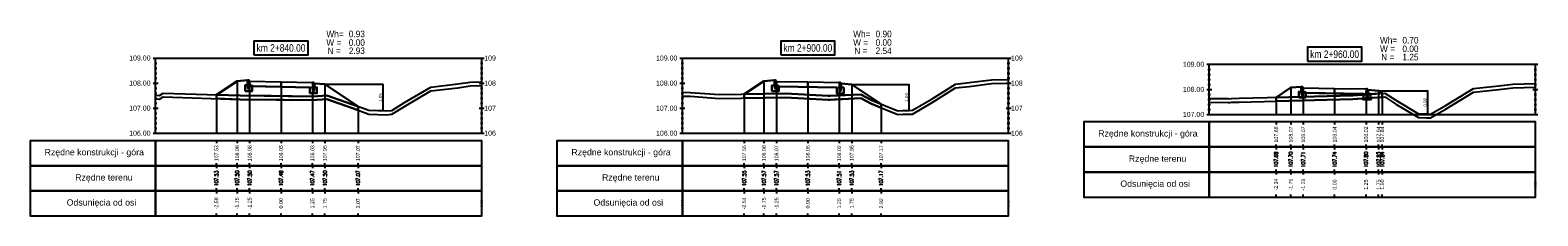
# Model space of a CAD drawing. Extents: x 7537626 to 7538805, y 5722894 to 5725486.
# Tile 43 of 105: x 7538324 to 7538384, y 5725385 to 5725393. Entities that reach past the tile are written whole.
import ezdxf

# ---------------------------------------------------------------- set-up
doc = ezdxf.new("R2010")
doc.units = 0
doc.header["$PDMODE"] = 35
doc.header["$PDSIZE"] = 0.3
for name, color, linetype in [('C-DROGI-PROFILE', 7, 'Continuous'), ('C-DROGI-PROFILE-ETYKIETY', 7, 'Continuous'), ('C-DROGI-PRZEKROJE-ETYKIETY', 7, 'Continuous'), ('C-POPRZECZKA-przekrój', 2, 'Continuous'), ('C-POPRZECZKA-widok', 1, 'Continuous')]:
    doc.layers.add(name, color=color, linetype=linetype)
for name, color, linetype, true_color in [('C-humus', 7, 'Continuous', 0x003df5), ('C-Teren', 7, 'Continuous', 0x008521), ('poprzeczki', 7, 'Continuous', 0x0000d6)]:
    doc.layers.add(name, color=color, linetype=linetype, true_color=true_color)
doc.layers.add('D-1.pow. hum.', color=7, linetype='Continuous', lineweight=30, plot=False)
doc.layers.add('D-3.nasyp', color=4, linetype='Continuous', lineweight=30, plot=False)
doc.layers.add('D-roboty-ziemne-opis', color=2, linetype='Continuous', lineweight=30)
doc.styles.add('2mm08', font='arial.ttf', dxfattribs={"width": 0.8})
doc.styles.add('opis_50', font='arial.ttf', dxfattribs={"height": 0.125})
doc.styles.get("Standard").update_dxf_attribs({"font": 'arial.ttf'})
doc.dimstyles.new('OPIS_50', dxfattribs={"dimscale": 0.5, "dimtxt": 0.125, "dimasz": 0.25, "dimexe": 0.1, "dimexo": 0.15, "dimgap": 0.1, "dimtad": 1, "dimzin": 0, "dimtxsty": 'opis_50', "dimblk": 'ARCHTICK', "dimcen": 0.15, "dimdle": 0.1, "dimaunit": 2, "dimadec": 4, "dimazin": 0, "dimtfac": 1, "dimtmove": 0, "dimatfit": 3, "dimfxl": 1, "dimarcsym": 0})

# ---------------------------------------------------------------- blocks, each defined once
blk = doc.blocks.new('_ArchTick')
at = {"color": 0, "linetype": 'ByBlock', "const_width": 0.15}
blk.add_lwpolyline([(-0.5, -0.5), (0.5, 0.5)], dxfattribs=at)
blk = doc.blocks.new('*D138')
at = {"layer": 'Defpoints', "color": 0, "transparency": 16777216}
for p in [(7538335.328, 5725390.541), (7538337.431, 5725389.491), (7538337.637, 5725389.491)]:
    blk.add_point(p, dxfattribs=at)
at = {"layer": 'poprzeczki', "color": 0, "lineweight": -2, "transparency": 16777216}
for p, q in [((7538335.343, 5725390.541), (7538337.647, 5725390.541)), ((7538337.637, 5725390.551), (7538337.637, 5725389.481)), ((7538337.446, 5725389.491), (7538337.647, 5725389.491))]:
    blk.add_line(p, q, dxfattribs=at)
at = {"layer": 'poprzeczki', "color": 0, "lineweight": -2, "transparency": 16777216, "xscale": 0.025, "yscale": 0.025, "zscale": 0.025}
for p, rotation in [((7538337.637, 5725390.541), 90), ((7538337.637, 5725389.491), 270)]:
    blk.add_blockref('_ArchTick', p, dxfattribs=dict(at, rotation=rotation))
at = {"layer": 'poprzeczki', "color": 0, "transparency": 16777216, "insert": (7538337.552, 5725390.016), "char_height": 0.125, "attachment_point": 5, "rotation": 90, "style": 'opis_50'}
blk.add_mtext('1,05', dxfattribs=at)
blk = doc.blocks.new('*D141')
at = {"layer": 'Defpoints', "color": 0, "transparency": 16777216}
for p in [(7538356.328, 5725390.536), (7538358.37, 5725389.5), (7538358.61, 5725389.5)]:
    blk.add_point(p, dxfattribs=at)
at = {"layer": 'poprzeczki', "color": 0, "lineweight": -2, "transparency": 16777216}
for p, q in [((7538356.343, 5725390.536), (7538358.62, 5725390.536)), ((7538358.61, 5725390.546), (7538358.61, 5725389.49)), ((7538358.385, 5725389.5), (7538358.62, 5725389.5))]:
    blk.add_line(p, q, dxfattribs=at)
at = {"layer": 'poprzeczki', "color": 0, "lineweight": -2, "transparency": 16777216, "xscale": 0.025, "yscale": 0.025, "zscale": 0.025}
for p, rotation in [((7538358.61, 5725390.536), 90), ((7538358.61, 5725389.5), 270)]:
    blk.add_blockref('_ArchTick', p, dxfattribs=dict(at, rotation=rotation))
at = {"layer": 'poprzeczki', "color": 0, "transparency": 16777216, "insert": (7538358.525, 5725390.018), "char_height": 0.125, "attachment_point": 5, "rotation": 90, "style": 'opis_50'}
blk.add_mtext('1,04', dxfattribs=at)
blk = doc.blocks.new('*D144')
at = {"layer": 'Defpoints', "color": 0, "transparency": 16777216}
for p in [(7538377.328, 5725390.282), (7538378.925, 5725389.365), (7538379.278, 5725389.365)]:
    blk.add_point(p, dxfattribs=at)
at = {"layer": 'poprzeczki', "color": 0, "lineweight": -2, "transparency": 16777216}
for p, q in [((7538377.343, 5725390.282), (7538379.288, 5725390.282)), ((7538379.278, 5725390.292), (7538379.278, 5725389.355)), ((7538378.94, 5725389.365), (7538379.288, 5725389.365))]:
    blk.add_line(p, q, dxfattribs=at)
at = {"layer": 'poprzeczki', "color": 0, "lineweight": -2, "transparency": 16777216, "xscale": 0.025, "yscale": 0.025, "zscale": 0.025}
for p, rotation in [((7538379.278, 5725390.282), 90), ((7538379.278, 5725389.365), 270)]:
    blk.add_blockref('_ArchTick', p, dxfattribs=dict(at, rotation=rotation))
at = {"layer": 'poprzeczki', "color": 0, "transparency": 16777216, "insert": (7538379.193, 5725389.823), "char_height": 0.125, "attachment_point": 5, "rotation": 90, "style": 'opis_50'}
blk.add_mtext('0,92', dxfattribs=at)

msp = doc.modelspace()

# ---------------------------------------------------------------- linework, layer by layer
at = {"layer": 'C-DROGI-PROFILE', "color": 7, "linetype": 'Continuous', "lineweight": -3}
for p, q in [((7538373.242, 5725389.039), (7538373.242, 5725388.939)), ((7538373.828, 5725389.039), (7538373.828, 5725388.939)), ((7538374.328, 5725389.039), (7538374.328, 5725388.939)), ((7538375.578, 5725389.039), (7538375.578, 5725388.939)), ((7538376.828, 5725389.039), (7538376.828, 5725388.939)), ((7538377.328, 5725389.039), (7538377.328, 5725388.939)), ((7538377.474, 5725389.039), (7538377.474, 5725388.939)), ((7538331.002, 5725388.289), (7538331.002, 5725388.189)), ((7538331.828, 5725388.289), (7538331.828, 5725388.189)), ((7538332.328, 5725388.289), (7538332.328, 5725388.189)), ((7538333.578, 5725388.289), (7538333.578, 5725388.189)), ((7538334.828, 5725388.289), (7538334.828, 5725388.189)), ((7538335.328, 5725388.289), (7538335.328, 5725388.189)), ((7538336.649, 5725388.289), (7538336.649, 5725388.189)), ((7538352.043, 5725388.289), (7538352.043, 5725388.189)), ((7538352.828, 5725388.289), (7538352.828, 5725388.189)), ((7538353.328, 5725388.289), (7538353.328, 5725388.189)), ((7538354.578, 5725388.289), (7538354.578, 5725388.189)), ((7538355.828, 5725388.289), (7538355.828, 5725388.189)), ((7538356.328, 5725388.289), (7538356.328, 5725388.189)), ((7538357.499, 5725388.289), (7538357.499, 5725388.189)), ((7538373.242, 5725388.039), (7538373.242, 5725388.139)), ((7538373.242, 5725388.039), (7538373.242, 5725387.939)), ((7538373.828, 5725388.039), (7538373.828, 5725388.139)), ((7538373.828, 5725388.039), (7538373.828, 5725387.939)), ((7538374.328, 5725388.039), (7538374.328, 5725388.139)), ((7538374.328, 5725388.039), (7538374.328, 5725387.939)), ((7538375.578, 5725388.039), (7538375.578, 5725388.139)), ((7538375.578, 5725388.039), (7538375.578, 5725387.939)), ((7538376.828, 5725388.039), (7538376.828, 5725388.139)), ((7538376.828, 5725388.039), (7538376.828, 5725387.939)), ((7538377.328, 5725388.039), (7538377.328, 5725388.139)), ((7538377.328, 5725388.039), (7538377.328, 5725387.939)), ((7538377.474, 5725388.039), (7538377.474, 5725388.139)), ((7538377.474, 5725388.039), (7538377.474, 5725387.939)), ((7538331.002, 5725387.289), (7538331.002, 5725387.389)), ((7538331.002, 5725387.289), (7538331.002, 5725387.189)), ((7538331.828, 5725387.289), (7538331.828, 5725387.389)), ((7538331.828, 5725387.289), (7538331.828, 5725387.189)), ((7538332.328, 5725387.289), (7538332.328, 5725387.389)), ((7538332.328, 5725387.289), (7538332.328, 5725387.189)), ((7538333.578, 5725387.289), (7538333.578, 5725387.389)), ((7538333.578, 5725387.289), (7538333.578, 5725387.189)), ((7538334.828, 5725387.289), (7538334.828, 5725387.389)), ((7538334.828, 5725387.289), (7538334.828, 5725387.189)), ((7538335.328, 5725387.289), (7538335.328, 5725387.389)), ((7538335.328, 5725387.289), (7538335.328, 5725387.189)), ((7538336.649, 5725387.289), (7538336.649, 5725387.389)), ((7538336.649, 5725387.289), (7538336.649, 5725387.189)), ((7538352.043, 5725387.289), (7538352.043, 5725387.389)), ((7538352.043, 5725387.289), (7538352.043, 5725387.189)), ((7538352.828, 5725387.289), (7538352.828, 5725387.389)), ((7538352.828, 5725387.289), (7538352.828, 5725387.189)), ((7538353.328, 5725387.289), (7538353.328, 5725387.389)), ((7538353.328, 5725387.289), (7538353.328, 5725387.189)), ((7538354.578, 5725387.289), (7538354.578, 5725387.389)), ((7538354.578, 5725387.289), (7538354.578, 5725387.189)), ((7538355.828, 5725387.289), (7538355.828, 5725387.389)), ((7538355.828, 5725387.289), (7538355.828, 5725387.189)), ((7538356.328, 5725387.289), (7538356.328, 5725387.389)), ((7538356.328, 5725387.289), (7538356.328, 5725387.189)), ((7538357.499, 5725387.289), (7538357.499, 5725387.389)), ((7538357.499, 5725387.289), (7538357.499, 5725387.189)), ((7538373.242, 5725387.039), (7538373.242, 5725387.139)), ((7538373.242, 5725387.039), (7538373.242, 5725386.939)), ((7538373.828, 5725387.039), (7538373.828, 5725387.139)), ((7538373.828, 5725387.039), (7538373.828, 5725386.939)), ((7538374.328, 5725387.039), (7538374.328, 5725387.139)), ((7538374.328, 5725387.039), (7538374.328, 5725386.939)), ((7538375.578, 5725387.039), (7538375.578, 5725387.139)), ((7538375.578, 5725387.039), (7538375.578, 5725386.939)), ((7538376.828, 5725387.039), (7538376.828, 5725387.139)), ((7538376.828, 5725387.039), (7538376.828, 5725386.939)), ((7538377.328, 5725387.039), (7538377.328, 5725387.139)), ((7538377.328, 5725387.039), (7538377.328, 5725386.939)), ((7538377.474, 5725387.039), (7538377.474, 5725387.139)), ((7538377.474, 5725387.039), (7538377.474, 5725386.939)), ((7538331.002, 5725386.289), (7538331.002, 5725386.389)), ((7538331.002, 5725386.289), (7538331.002, 5725386.189)), ((7538331.828, 5725386.289), (7538331.828, 5725386.389)), ((7538331.828, 5725386.289), (7538331.828, 5725386.189)), ((7538332.328, 5725386.289), (7538332.328, 5725386.389)), ((7538332.328, 5725386.289), (7538332.328, 5725386.189)), ((7538333.578, 5725386.289), (7538333.578, 5725386.389)), ((7538333.578, 5725386.289), (7538333.578, 5725386.189)), ((7538334.828, 5725386.289), (7538334.828, 5725386.389)), ((7538334.828, 5725386.289), (7538334.828, 5725386.189)), ((7538335.328, 5725386.289), (7538335.328, 5725386.389)), ((7538335.328, 5725386.289), (7538335.328, 5725386.189)), ((7538336.649, 5725386.289), (7538336.649, 5725386.389)), ((7538336.649, 5725386.289), (7538336.649, 5725386.189)), ((7538352.043, 5725386.289), (7538352.043, 5725386.389)), ((7538352.043, 5725386.289), (7538352.043, 5725386.189)), ((7538352.828, 5725386.289), (7538352.828, 5725386.389)), ((7538352.828, 5725386.289), (7538352.828, 5725386.189)), ((7538353.328, 5725386.289), (7538353.328, 5725386.389)), ((7538353.328, 5725386.289), (7538353.328, 5725386.189)), ((7538354.578, 5725386.289), (7538354.578, 5725386.389)), ((7538354.578, 5725386.289), (7538354.578, 5725386.189)), ((7538355.828, 5725386.289), (7538355.828, 5725386.389)), ((7538355.828, 5725386.289), (7538355.828, 5725386.189)), ((7538356.328, 5725386.289), (7538356.328, 5725386.389)), ((7538356.328, 5725386.289), (7538356.328, 5725386.189)), ((7538357.499, 5725386.289), (7538357.499, 5725386.389)), ((7538357.499, 5725386.289), (7538357.499, 5725386.189)), ((7538373.242, 5725386.039), (7538373.242, 5725386.139)), ((7538373.828, 5725386.039), (7538373.828, 5725386.139)), ((7538374.328, 5725386.039), (7538374.328, 5725386.139)), ((7538375.578, 5725386.039), (7538375.578, 5725386.139)), ((7538376.828, 5725386.039), (7538376.828, 5725386.139)), ((7538377.328, 5725386.039), (7538377.328, 5725386.139)), ((7538377.474, 5725386.039), (7538377.474, 5725386.139)), ((7538331.002, 5725385.289), (7538331.002, 5725385.389)), ((7538331.828, 5725385.289), (7538331.828, 5725385.389)), ((7538332.328, 5725385.289), (7538332.328, 5725385.389)), ((7538333.578, 5725385.289), (7538333.578, 5725385.389)), ((7538334.828, 5725385.289), (7538334.828, 5725385.389)), ((7538335.328, 5725385.289), (7538335.328, 5725385.389)), ((7538336.649, 5725385.289), (7538336.649, 5725385.389)), ((7538352.043, 5725385.289), (7538352.043, 5725385.389)), ((7538352.828, 5725385.289), (7538352.828, 5725385.389)), ((7538353.328, 5725385.289), (7538353.328, 5725385.389)), ((7538354.578, 5725385.289), (7538354.578, 5725385.389)), ((7538355.828, 5725385.289), (7538355.828, 5725385.389)), ((7538356.328, 5725385.289), (7538356.328, 5725385.389)), ((7538357.499, 5725385.289), (7538357.499, 5725385.389))]:
    msp.add_line(p, q, dxfattribs=at)
at = {"layer": 'C-DROGI-PROFILE', "color": 1, "linetype": 'Continuous', "lineweight": -3}
for points in [[(7538370.578, 5725388.039), (7538370.578, 5725389.039), (7538365.578, 5725389.039), (7538365.578, 5725388.039)], [(7538370.578, 5725388.039), (7538383.578, 5725388.039), (7538383.578, 5725389.039), (7538370.578, 5725389.039)], [(7538328.578, 5725387.289), (7538328.578, 5725388.289), (7538323.578, 5725388.289), (7538323.578, 5725387.289)], [(7538328.578, 5725387.289), (7538341.578, 5725387.289), (7538341.578, 5725388.289), (7538328.578, 5725388.289)], [(7538349.578, 5725387.289), (7538349.578, 5725388.289), (7538344.578, 5725388.289), (7538344.578, 5725387.289)], [(7538349.578, 5725387.289), (7538362.578, 5725387.289), (7538362.578, 5725388.289), (7538349.578, 5725388.289)], [(7538370.578, 5725387.039), (7538370.578, 5725388.039), (7538365.578, 5725388.039), (7538365.578, 5725387.039)], [(7538370.578, 5725387.039), (7538383.578, 5725387.039), (7538383.578, 5725388.039), (7538370.578, 5725388.039)], [(7538328.578, 5725386.289), (7538328.578, 5725387.289), (7538323.578, 5725387.289), (7538323.578, 5725386.289)], [(7538328.578, 5725386.289), (7538341.578, 5725386.289), (7538341.578, 5725387.289), (7538328.578, 5725387.289)], [(7538349.578, 5725386.289), (7538349.578, 5725387.289), (7538344.578, 5725387.289), (7538344.578, 5725386.289)], [(7538349.578, 5725386.289), (7538362.578, 5725386.289), (7538362.578, 5725387.289), (7538349.578, 5725387.289)], [(7538370.578, 5725386.039), (7538370.578, 5725387.039), (7538365.578, 5725387.039), (7538365.578, 5725386.039)], [(7538370.578, 5725386.039), (7538383.578, 5725386.039), (7538383.578, 5725387.039), (7538370.578, 5725387.039)], [(7538328.578, 5725385.289), (7538328.578, 5725386.289), (7538323.578, 5725386.289), (7538323.578, 5725385.289)], [(7538328.578, 5725385.289), (7538341.578, 5725385.289), (7538341.578, 5725386.289), (7538328.578, 5725386.289)], [(7538349.578, 5725385.289), (7538349.578, 5725386.289), (7538344.578, 5725386.289), (7538344.578, 5725385.289)], [(7538349.578, 5725385.289), (7538362.578, 5725385.289), (7538362.578, 5725386.289), (7538349.578, 5725386.289)]]:
    msp.add_3dface(points, dxfattribs=at)
at = {"layer": 'C-DROGI-PRZEKROJE-ETYKIETY', "color": 1, "linetype": 'Continuous', "lineweight": -3}
for p, q in [((7538331.828, 5725390.671), (7538331.828, 5725388.589)), ((7538332.328, 5725390.664), (7538332.328, 5725388.589)), ((7538333.578, 5725390.639), (7538333.578, 5725388.589)), ((7538334.828, 5725390.614), (7538334.828, 5725388.589)), ((7538335.328, 5725390.541), (7538335.328, 5725388.589)), ((7538352.828, 5725390.666), (7538352.828, 5725388.589)), ((7538353.328, 5725390.66), (7538353.328, 5725388.589)), ((7538354.578, 5725390.635), (7538354.578, 5725388.589)), ((7538355.828, 5725390.61), (7538355.828, 5725388.589)), ((7538356.328, 5725390.536), (7538356.328, 5725388.589)), ((7538331.002, 5725390.12), (7538331.002, 5725388.589)), ((7538352.043, 5725390.143), (7538352.043, 5725388.589)), ((7538373.242, 5725390.021), (7538373.242, 5725389.339)), ((7538373.828, 5725390.412), (7538373.828, 5725389.339)), ((7538374.328, 5725390.405), (7538374.328, 5725389.339)), ((7538375.578, 5725390.38), (7538375.578, 5725389.339)), ((7538376.828, 5725390.355), (7538376.828, 5725389.339)), ((7538377.328, 5725390.282), (7538377.328, 5725389.339)), ((7538377.474, 5725390.184), (7538377.474, 5725389.339)), ((7538336.649, 5725389.659), (7538336.649, 5725388.589)), ((7538357.499, 5725389.755), (7538357.499, 5725388.589))]:
    msp.add_line(p, q, dxfattribs=at)
at = {"layer": 'C-humus'}
for p, q in [((7538340.624, 5725390.404), (7538341.114, 5725390.479)), ((7538341.114, 5725390.479), (7538341.578, 5725390.491)), ((7538360.461, 5725390.396), (7538361.008, 5725390.458)), ((7538361.008, 5725390.458), (7538361.899, 5725390.569)), ((7538361.899, 5725390.569), (7538362.578, 5725390.581)), ((7538328.578, 5725389.958), (7538328.585, 5725389.957)), ((7538328.585, 5725389.957), (7538328.737, 5725389.947)), ((7538328.737, 5725389.947), (7538328.883, 5725390.041)), ((7538328.883, 5725390.041), (7538331.949, 5725389.939)), ((7538331.949, 5725389.939), (7538334.839, 5725389.911)), ((7538334.839, 5725389.911), (7538335.406, 5725389.943)), ((7538335.406, 5725389.943), (7538336.085, 5725389.716)), ((7538338.5, 5725389.662), (7538339.554, 5725390.282)), ((7538339.554, 5725390.282), (7538340.624, 5725390.404)), ((7538349.578, 5725390.074), (7538349.885, 5725390.069)), ((7538349.885, 5725390.069), (7538351.063, 5725389.978)), ((7538351.063, 5725389.978), (7538353.683, 5725390.018)), ((7538353.683, 5725390.018), (7538355.386, 5725389.926)), ((7538355.386, 5725389.926), (7538355.464, 5725389.927)), ((7538355.464, 5725389.927), (7538356.687, 5725389.987)), ((7538356.687, 5725389.987), (7538357.119, 5725389.759)), ((7538359.532, 5725389.813), (7538360.461, 5725390.396)), ((7538371.778, 5725389.834), (7538376.23, 5725389.948)), ((7538376.23, 5725389.948), (7538376.303, 5725389.945)), ((7538376.303, 5725389.945), (7538377.572, 5725390.041)), ((7538377.572, 5725390.041), (7538378.02, 5725389.755)), ((7538380.019, 5725389.561), (7538381.114, 5725390.224)), ((7538381.114, 5725390.224), (7538382.129, 5725390.328)), ((7538382.129, 5725390.328), (7538382.681, 5725390.398)), ((7538382.681, 5725390.398), (7538383.578, 5725390.425)), ((7538336.085, 5725389.716), (7538337.074, 5725389.355)), ((7538337.074, 5725389.355), (7538337.788, 5725389.328)), ((7538337.788, 5725389.328), (7538337.997, 5725389.35)), ((7538337.997, 5725389.35), (7538338.5, 5725389.662)), ((7538357.119, 5725389.759), (7538358.159, 5725389.338)), ((7538358.159, 5725389.338), (7538358.37, 5725389.35)), ((7538358.37, 5725389.35), (7538358.751, 5725389.356)), ((7538358.751, 5725389.356), (7538359.532, 5725389.813)), ((7538370.578, 5725389.831), (7538371.331, 5725389.819)), ((7538371.331, 5725389.819), (7538371.403, 5725389.813)), ((7538371.403, 5725389.813), (7538371.47, 5725389.825)), ((7538371.47, 5725389.825), (7538371.778, 5725389.834)), ((7538378.02, 5725389.755), (7538378.925, 5725389.215)), ((7538379.402, 5725389.201), (7538380.019, 5725389.561)), ((7538378.925, 5725389.215), (7538379.22, 5725389.208)), ((7538379.22, 5725389.208), (7538379.402, 5725389.201))]:
    msp.add_line(p, q, dxfattribs=at)
at = {"layer": 'C-POPRZECZKA-przekrój', "color": 2, "linetype": 'Continuous', "lineweight": -3}
for p, q in [((7538331.002, 5725390.12), (7538331.828, 5725390.671)), ((7538331.828, 5725390.671), (7538332.248, 5725390.704)), ((7538332.148, 5725390.274), (7538332.148, 5725390.504)), ((7538332.148, 5725390.504), (7538332.248, 5725390.504)), ((7538332.288, 5725390.704), (7538332.248, 5725390.704)), ((7538332.248, 5725390.704), (7538332.248, 5725390.374)), ((7538332.248, 5725390.504), (7538332.248, 5725390.404)), ((7538332.293, 5725390.704), (7538332.288, 5725390.704)), ((7538332.302, 5725390.702), (7538332.293, 5725390.704)), ((7538332.31, 5725390.698), (7538332.302, 5725390.702)), ((7538332.316, 5725390.693), (7538332.31, 5725390.698)), ((7538332.32, 5725390.687), (7538332.316, 5725390.693)), ((7538332.325, 5725390.68), (7538332.32, 5725390.687)), ((7538332.327, 5725390.672), (7538332.325, 5725390.68)), ((7538332.328, 5725390.664), (7538332.327, 5725390.672)), ((7538332.328, 5725390.664), (7538333.578, 5725390.639)), ((7538332.328, 5725390.664), (7538332.329, 5725390.464)), ((7538332.328, 5725390.374), (7538332.328, 5725390.664)), ((7538332.328, 5725390.664), (7538332.328, 5725390.504)), ((7538332.328, 5725390.504), (7538332.428, 5725390.504)), ((7538332.329, 5725390.464), (7538333.578, 5725390.439)), ((7538332.428, 5725390.504), (7538332.428, 5725390.274)), ((7538333.578, 5725390.439), (7538333.578, 5725390.639)), ((7538333.578, 5725390.639), (7538334.828, 5725390.614)), ((7538334.828, 5725390.614), (7538334.827, 5725390.414)), ((7538334.868, 5725390.614), (7538334.828, 5725390.614)), ((7538334.828, 5725390.614), (7538334.828, 5725390.284)), ((7538334.873, 5725390.614), (7538334.868, 5725390.614)), ((7538334.882, 5725390.612), (7538334.873, 5725390.614)), ((7538334.89, 5725390.608), (7538334.882, 5725390.612)), ((7538334.896, 5725390.603), (7538334.89, 5725390.608)), ((7538334.9, 5725390.597), (7538334.896, 5725390.603)), ((7538334.905, 5725390.59), (7538334.9, 5725390.597)), ((7538334.907, 5725390.582), (7538334.905, 5725390.59)), ((7538334.908, 5725390.574), (7538334.907, 5725390.582)), ((7538334.908, 5725390.284), (7538334.908, 5725390.574)), ((7538334.908, 5725390.574), (7538334.908, 5725390.414)), ((7538334.908, 5725390.574), (7538335.328, 5725390.541)), ((7538335.328, 5725390.541), (7538336.649, 5725389.659)), ((7538352.043, 5725390.143), (7538352.828, 5725390.666)), ((7538352.828, 5725390.666), (7538353.248, 5725390.7)), ((7538353.148, 5725390.27), (7538353.148, 5725390.5)), ((7538353.148, 5725390.5), (7538353.248, 5725390.5)), ((7538353.288, 5725390.7), (7538353.248, 5725390.7)), ((7538353.248, 5725390.7), (7538353.248, 5725390.37)), ((7538353.248, 5725390.5), (7538353.248, 5725390.4)), ((7538353.293, 5725390.699), (7538353.288, 5725390.7)), ((7538353.302, 5725390.697), (7538353.293, 5725390.699)), ((7538353.31, 5725390.693), (7538353.302, 5725390.697)), ((7538353.316, 5725390.688), (7538353.31, 5725390.693)), ((7538353.32, 5725390.683), (7538353.316, 5725390.688)), ((7538353.325, 5725390.675), (7538353.32, 5725390.683)), ((7538353.327, 5725390.667), (7538353.325, 5725390.675)), ((7538353.328, 5725390.66), (7538353.327, 5725390.667)), ((7538353.328, 5725390.66), (7538354.578, 5725390.635)), ((7538353.328, 5725390.66), (7538353.329, 5725390.46)), ((7538353.328, 5725390.37), (7538353.328, 5725390.66)), ((7538353.328, 5725390.66), (7538353.328, 5725390.5)), ((7538353.328, 5725390.5), (7538353.428, 5725390.5)), ((7538353.329, 5725390.46), (7538354.578, 5725390.435)), ((7538353.428, 5725390.5), (7538353.428, 5725390.27)), ((7538354.578, 5725390.435), (7538354.578, 5725390.635)), ((7538354.578, 5725390.635), (7538355.828, 5725390.61)), ((7538355.828, 5725390.61), (7538355.827, 5725390.41)), ((7538355.868, 5725390.61), (7538355.828, 5725390.61)), ((7538355.828, 5725390.61), (7538355.828, 5725390.28)), ((7538355.873, 5725390.609), (7538355.868, 5725390.61)), ((7538355.882, 5725390.607), (7538355.873, 5725390.609)), ((7538355.89, 5725390.603), (7538355.882, 5725390.607)), ((7538355.896, 5725390.598), (7538355.89, 5725390.603)), ((7538355.9, 5725390.593), (7538355.896, 5725390.598)), ((7538355.905, 5725390.585), (7538355.9, 5725390.593)), ((7538355.907, 5725390.577), (7538355.905, 5725390.585)), ((7538355.908, 5725390.57), (7538355.907, 5725390.577)), ((7538355.908, 5725390.28), (7538355.908, 5725390.57)), ((7538355.908, 5725390.57), (7538355.908, 5725390.41)), ((7538355.908, 5725390.57), (7538356.328, 5725390.536)), ((7538356.328, 5725390.536), (7538357.499, 5725389.755)), ((7538373.828, 5725390.412), (7538374.248, 5725390.445)), ((7538374.288, 5725390.445), (7538374.248, 5725390.445)), ((7538374.248, 5725390.445), (7538374.248, 5725390.115)), ((7538374.293, 5725390.445), (7538374.288, 5725390.445)), ((7538374.302, 5725390.443), (7538374.293, 5725390.445)), ((7538374.31, 5725390.438), (7538374.302, 5725390.443)), ((7538332.428, 5725390.274), (7538332.148, 5725390.274)), ((7538332.248, 5725390.404), (7538332.328, 5725390.404)), ((7538332.248, 5725390.374), (7538332.328, 5725390.374)), ((7538333.578, 5725390.439), (7538334.827, 5725390.414)), ((7538334.728, 5725390.184), (7538334.728, 5725390.414)), ((7538334.728, 5725390.414), (7538334.828, 5725390.414)), ((7538335.008, 5725390.184), (7538334.728, 5725390.184)), ((7538334.828, 5725390.414), (7538334.828, 5725390.314)), ((7538334.828, 5725390.314), (7538334.908, 5725390.314)), ((7538334.828, 5725390.284), (7538334.908, 5725390.284)), ((7538334.908, 5725390.414), (7538335.008, 5725390.414)), ((7538335.008, 5725390.414), (7538335.008, 5725390.184)), ((7538353.428, 5725390.27), (7538353.148, 5725390.27)), ((7538353.248, 5725390.4), (7538353.328, 5725390.4)), ((7538353.248, 5725390.37), (7538353.328, 5725390.37)), ((7538354.578, 5725390.435), (7538355.827, 5725390.41)), ((7538355.728, 5725390.18), (7538355.728, 5725390.41)), ((7538355.728, 5725390.41), (7538355.828, 5725390.41)), ((7538356.008, 5725390.18), (7538355.728, 5725390.18)), ((7538355.828, 5725390.41), (7538355.828, 5725390.31)), ((7538355.828, 5725390.31), (7538355.908, 5725390.31)), ((7538355.828, 5725390.28), (7538355.908, 5725390.28)), ((7538355.908, 5725390.41), (7538356.008, 5725390.41)), ((7538356.008, 5725390.41), (7538356.008, 5725390.18)), ((7538373.242, 5725390.021), (7538373.828, 5725390.412)), ((7538374.148, 5725390.015), (7538374.148, 5725390.245)), ((7538374.148, 5725390.245), (7538374.248, 5725390.245)), ((7538374.428, 5725390.015), (7538374.148, 5725390.015)), ((7538374.248, 5725390.245), (7538374.248, 5725390.145)), ((7538374.248, 5725390.145), (7538374.328, 5725390.145)), ((7538374.248, 5725390.115), (7538374.328, 5725390.115)), ((7538374.316, 5725390.433), (7538374.31, 5725390.438)), ((7538374.32, 5725390.428), (7538374.316, 5725390.433)), ((7538374.325, 5725390.421), (7538374.32, 5725390.428)), ((7538374.327, 5725390.412), (7538374.325, 5725390.421)), ((7538374.328, 5725390.405), (7538374.327, 5725390.412)), ((7538374.328, 5725390.405), (7538375.578, 5725390.38)), ((7538374.328, 5725390.405), (7538374.329, 5725390.205)), ((7538374.328, 5725390.115), (7538374.328, 5725390.405)), ((7538374.328, 5725390.405), (7538374.328, 5725390.245)), ((7538374.328, 5725390.245), (7538374.428, 5725390.245)), ((7538374.329, 5725390.205), (7538375.578, 5725390.18)), ((7538374.428, 5725390.245), (7538374.428, 5725390.015)), ((7538375.578, 5725390.18), (7538375.578, 5725390.38)), ((7538375.578, 5725390.38), (7538376.828, 5725390.355)), ((7538375.578, 5725390.18), (7538376.827, 5725390.155)), ((7538376.728, 5725389.925), (7538376.728, 5725390.155)), ((7538376.728, 5725390.155), (7538376.828, 5725390.155)), ((7538377.008, 5725389.925), (7538376.728, 5725389.925)), ((7538376.828, 5725390.355), (7538376.827, 5725390.155)), ((7538376.868, 5725390.355), (7538376.828, 5725390.355)), ((7538376.828, 5725390.355), (7538376.828, 5725390.025)), ((7538376.828, 5725390.155), (7538376.828, 5725390.055)), ((7538376.828, 5725390.055), (7538376.908, 5725390.055)), ((7538376.828, 5725390.025), (7538376.908, 5725390.025)), ((7538376.873, 5725390.355), (7538376.868, 5725390.355)), ((7538376.882, 5725390.353), (7538376.873, 5725390.355)), ((7538376.89, 5725390.348), (7538376.882, 5725390.353)), ((7538376.896, 5725390.343), (7538376.89, 5725390.348)), ((7538376.9, 5725390.338), (7538376.896, 5725390.343)), ((7538376.905, 5725390.331), (7538376.9, 5725390.338)), ((7538376.907, 5725390.322), (7538376.905, 5725390.331)), ((7538376.908, 5725390.315), (7538376.907, 5725390.322)), ((7538376.908, 5725390.025), (7538376.908, 5725390.315)), ((7538376.908, 5725390.315), (7538376.908, 5725390.155)), ((7538376.908, 5725390.315), (7538377.328, 5725390.282)), ((7538376.908, 5725390.155), (7538377.008, 5725390.155)), ((7538377.008, 5725390.155), (7538377.008, 5725389.925)), ((7538377.328, 5725390.282), (7538377.474, 5725390.184))]:
    msp.add_line(p, q, dxfattribs=at)
at = {"layer": 'C-POPRZECZKA-widok', "color": 1, "linetype": 'Continuous', "lineweight": -3}
for p, q in [((7538328.478, 5725391.589), (7538341.678, 5725391.589)), ((7538328.528, 5725391.389), (7538328.628, 5725391.389)), ((7538328.528, 5725391.189), (7538328.628, 5725391.189)), ((7538328.578, 5725388.589), (7538328.578, 5725391.589)), ((7538341.528, 5725391.389), (7538341.628, 5725391.389)), ((7538341.528, 5725391.189), (7538341.628, 5725391.189)), ((7538341.578, 5725388.589), (7538341.578, 5725391.589)), ((7538349.478, 5725391.589), (7538362.678, 5725391.589)), ((7538349.528, 5725391.389), (7538349.628, 5725391.389)), ((7538349.528, 5725391.189), (7538349.628, 5725391.189)), ((7538349.578, 5725388.589), (7538349.578, 5725391.589)), ((7538362.528, 5725391.389), (7538362.628, 5725391.389)), ((7538362.528, 5725391.189), (7538362.628, 5725391.189)), ((7538362.578, 5725388.589), (7538362.578, 5725391.589)), ((7538370.478, 5725391.339), (7538383.678, 5725391.339)), ((7538370.528, 5725391.139), (7538370.628, 5725391.139)), ((7538370.578, 5725389.339), (7538370.578, 5725391.339)), ((7538383.528, 5725391.139), (7538383.628, 5725391.139)), ((7538383.578, 5725389.339), (7538383.578, 5725391.339)), ((7538328.478, 5725390.589), (7538328.678, 5725390.589)), ((7538328.528, 5725390.989), (7538328.628, 5725390.989)), ((7538328.528, 5725390.789), (7538328.628, 5725390.789)), ((7538328.528, 5725390.589), (7538328.628, 5725390.589)), ((7538341.478, 5725390.589), (7538341.678, 5725390.589)), ((7538341.528, 5725390.989), (7538341.628, 5725390.989)), ((7538341.528, 5725390.789), (7538341.628, 5725390.789)), ((7538341.528, 5725390.589), (7538341.628, 5725390.589)), ((7538349.478, 5725390.589), (7538349.678, 5725390.589)), ((7538349.528, 5725390.989), (7538349.628, 5725390.989)), ((7538349.528, 5725390.789), (7538349.628, 5725390.789)), ((7538349.528, 5725390.589), (7538349.628, 5725390.589)), ((7538362.478, 5725390.589), (7538362.678, 5725390.589)), ((7538362.528, 5725390.989), (7538362.628, 5725390.989)), ((7538362.528, 5725390.789), (7538362.628, 5725390.789)), ((7538362.528, 5725390.589), (7538362.628, 5725390.589)), ((7538370.528, 5725390.939), (7538370.628, 5725390.939)), ((7538370.528, 5725390.739), (7538370.628, 5725390.739)), ((7538370.528, 5725390.539), (7538370.628, 5725390.539)), ((7538383.528, 5725390.939), (7538383.628, 5725390.939)), ((7538383.528, 5725390.739), (7538383.628, 5725390.739)), ((7538383.528, 5725390.539), (7538383.628, 5725390.539)), ((7538328.528, 5725390.389), (7538328.628, 5725390.389)), ((7538328.528, 5725390.189), (7538328.628, 5725390.189)), ((7538328.528, 5725389.989), (7538328.628, 5725389.989)), ((7538341.528, 5725390.389), (7538341.628, 5725390.389)), ((7538341.528, 5725390.189), (7538341.628, 5725390.189)), ((7538341.528, 5725389.989), (7538341.628, 5725389.989)), ((7538349.528, 5725390.389), (7538349.628, 5725390.389)), ((7538349.528, 5725390.189), (7538349.628, 5725390.189)), ((7538349.528, 5725389.989), (7538349.628, 5725389.989)), ((7538362.528, 5725390.389), (7538362.628, 5725390.389)), ((7538362.528, 5725390.189), (7538362.628, 5725390.189)), ((7538362.528, 5725389.989), (7538362.628, 5725389.989)), ((7538370.478, 5725390.339), (7538370.678, 5725390.339)), ((7538370.528, 5725390.339), (7538370.628, 5725390.339)), ((7538370.528, 5725390.139), (7538370.628, 5725390.139)), ((7538370.528, 5725389.939), (7538370.628, 5725389.939)), ((7538383.478, 5725390.339), (7538383.678, 5725390.339)), ((7538383.528, 5725390.339), (7538383.628, 5725390.339)), ((7538383.528, 5725390.139), (7538383.628, 5725390.139)), ((7538383.528, 5725389.939), (7538383.628, 5725389.939)), ((7538328.478, 5725389.589), (7538328.678, 5725389.589)), ((7538328.528, 5725389.789), (7538328.628, 5725389.789)), ((7538328.528, 5725389.589), (7538328.628, 5725389.589)), ((7538328.528, 5725389.389), (7538328.628, 5725389.389)), ((7538341.478, 5725389.589), (7538341.678, 5725389.589)), ((7538341.528, 5725389.789), (7538341.628, 5725389.789)), ((7538341.528, 5725389.589), (7538341.628, 5725389.589)), ((7538341.528, 5725389.389), (7538341.628, 5725389.389)), ((7538349.478, 5725389.589), (7538349.678, 5725389.589)), ((7538349.528, 5725389.789), (7538349.628, 5725389.789)), ((7538349.528, 5725389.589), (7538349.628, 5725389.589)), ((7538349.528, 5725389.389), (7538349.628, 5725389.389)), ((7538362.478, 5725389.589), (7538362.678, 5725389.589)), ((7538362.528, 5725389.789), (7538362.628, 5725389.789)), ((7538362.528, 5725389.589), (7538362.628, 5725389.589)), ((7538362.528, 5725389.389), (7538362.628, 5725389.389)), ((7538370.478, 5725389.339), (7538383.678, 5725389.339)), ((7538370.528, 5725389.739), (7538370.628, 5725389.739)), ((7538370.528, 5725389.539), (7538370.628, 5725389.539)), ((7538383.528, 5725389.739), (7538383.628, 5725389.739)), ((7538383.528, 5725389.539), (7538383.628, 5725389.539)), ((7538328.528, 5725389.189), (7538328.628, 5725389.189)), ((7538328.528, 5725388.989), (7538328.628, 5725388.989)), ((7538328.528, 5725388.789), (7538328.628, 5725388.789)), ((7538341.528, 5725389.189), (7538341.628, 5725389.189)), ((7538341.528, 5725388.989), (7538341.628, 5725388.989)), ((7538341.528, 5725388.789), (7538341.628, 5725388.789)), ((7538349.528, 5725389.189), (7538349.628, 5725389.189)), ((7538349.528, 5725388.989), (7538349.628, 5725388.989)), ((7538349.528, 5725388.789), (7538349.628, 5725388.789)), ((7538362.528, 5725389.189), (7538362.628, 5725389.189)), ((7538362.528, 5725388.989), (7538362.628, 5725388.989)), ((7538362.528, 5725388.789), (7538362.628, 5725388.789)), ((7538328.478, 5725388.589), (7538341.678, 5725388.589)), ((7538349.478, 5725388.589), (7538362.678, 5725388.589))]:
    msp.add_line(p, q, dxfattribs=at)
at = {"layer": 'C-POPRZECZKA-widok', "color": 3, "linetype": 'Continuous', "lineweight": -3}
for points in [[(7538332.498, 5725391.714), (7538334.658, 5725391.714), (7538334.658, 5725392.27), (7538332.498, 5725392.27)], [(7538353.498, 5725391.714), (7538355.658, 5725391.714), (7538355.658, 5725392.27), (7538353.498, 5725392.27)], [(7538374.498, 5725391.464), (7538376.658, 5725391.464), (7538376.658, 5725392.02), (7538374.498, 5725392.02)]]:
    msp.add_3dface(points, dxfattribs=at)
at = {"layer": 'C-Teren'}
for p, q in [((7538339.554, 5725390.432), (7538340.624, 5725390.554)), ((7538340.624, 5725390.554), (7538341.114, 5725390.629)), ((7538341.114, 5725390.629), (7538341.578, 5725390.641)), ((7538359.532, 5725389.963), (7538360.461, 5725390.546)), ((7538360.461, 5725390.546), (7538361.008, 5725390.608)), ((7538361.008, 5725390.608), (7538361.899, 5725390.719)), ((7538361.899, 5725390.719), (7538362.578, 5725390.731)), ((7538381.114, 5725390.374), (7538382.129, 5725390.478)), ((7538382.129, 5725390.478), (7538382.681, 5725390.548)), ((7538382.681, 5725390.548), (7538383.578, 5725390.575)), ((7538328.578, 5725390.108), (7538328.585, 5725390.107)), ((7538328.585, 5725390.107), (7538328.737, 5725390.097)), ((7538328.737, 5725390.097), (7538328.883, 5725390.191)), ((7538328.883, 5725390.191), (7538331.949, 5725390.089)), ((7538331.949, 5725390.089), (7538334.839, 5725390.061)), ((7538334.839, 5725390.061), (7538335.406, 5725390.093)), ((7538335.406, 5725390.093), (7538336.085, 5725389.866)), ((7538336.085, 5725389.866), (7538337.074, 5725389.505)), ((7538338.5, 5725389.812), (7538339.554, 5725390.432)), ((7538349.578, 5725390.224), (7538349.885, 5725390.219)), ((7538349.885, 5725390.219), (7538351.063, 5725390.128)), ((7538351.063, 5725390.128), (7538353.683, 5725390.168)), ((7538353.683, 5725390.168), (7538355.386, 5725390.076)), ((7538355.386, 5725390.076), (7538355.464, 5725390.077)), ((7538355.464, 5725390.077), (7538356.687, 5725390.137)), ((7538356.687, 5725390.137), (7538357.119, 5725389.909)), ((7538357.119, 5725389.909), (7538358.159, 5725389.488)), ((7538358.751, 5725389.506), (7538359.532, 5725389.963)), ((7538370.578, 5725389.981), (7538371.331, 5725389.969)), ((7538371.331, 5725389.969), (7538371.403, 5725389.963)), ((7538371.403, 5725389.963), (7538371.47, 5725389.975)), ((7538371.47, 5725389.975), (7538371.778, 5725389.984)), ((7538371.778, 5725389.984), (7538376.23, 5725390.098)), ((7538376.23, 5725390.098), (7538376.303, 5725390.095)), ((7538376.303, 5725390.095), (7538377.572, 5725390.191)), ((7538377.572, 5725390.191), (7538378.02, 5725389.905)), ((7538378.02, 5725389.905), (7538378.925, 5725389.365)), ((7538380.019, 5725389.711), (7538381.114, 5725390.374)), ((7538337.074, 5725389.505), (7538337.788, 5725389.478)), ((7538337.788, 5725389.478), (7538337.997, 5725389.5)), ((7538337.997, 5725389.5), (7538338.5, 5725389.812)), ((7538358.159, 5725389.488), (7538358.37, 5725389.5)), ((7538358.37, 5725389.5), (7538358.751, 5725389.506)), ((7538378.925, 5725389.365), (7538379.22, 5725389.358)), ((7538379.22, 5725389.358), (7538379.402, 5725389.351)), ((7538379.402, 5725389.351), (7538380.019, 5725389.711))]:
    msp.add_line(p, q, dxfattribs=at)
at = {"layer": 'D-1.pow. hum.'}
for points in [[(7538331.002, 5725390.12), (7538331.002, 5725389.97), (7538331.949, 5725389.939), (7538333.686, 5725389.922), (7538334.839, 5725389.911), (7538335.406, 5725389.943), (7538336.649, 5725389.509), (7538336.649, 5725389.659), (7538335.406, 5725390.093), (7538334.839, 5725390.061), (7538333.186, 5725390.077), (7538331.949, 5725390.089), (7538331.002, 5725390.12)], [(7538352.043, 5725390.143), (7538352.043, 5725389.993), (7538353.683, 5725390.018), (7538355.386, 5725389.926), (7538356.687, 5725389.987), (7538357.119, 5725389.759), (7538357.499, 5725389.605), (7538357.499, 5725389.755), (7538357.119, 5725389.909), (7538356.687, 5725390.137), (7538355.386, 5725390.076), (7538353.683, 5725390.168), (7538352.043, 5725390.143)], [(7538373.242, 5725390.021), (7538373.242, 5725389.871), (7538376.303, 5725389.945), (7538377.474, 5725390.034), (7538377.474, 5725390.184), (7538376.303, 5725390.095), (7538373.242, 5725390.021)]]:
    msp.add_lwpolyline(points, dxfattribs=at)
at = {"layer": 'D-3.nasyp'}
for points in [[(7538332.148, 5725390.274), (7538332.148, 5725390.504), (7538332.248, 5725390.504), (7538332.248, 5725390.704), (7538331.828, 5725390.671), (7538331.002, 5725390.12), (7538331.002, 5725389.97), (7538331.949, 5725389.939), (7538334.839, 5725389.911), (7538335.406, 5725389.943), (7538336.649, 5725389.509), (7538336.649, 5725389.659), (7538335.328, 5725390.541), (7538334.908, 5725390.574), (7538334.908, 5725390.414), (7538335.008, 5725390.414), (7538335.008, 5725390.184), (7538334.728, 5725390.184), (7538334.728, 5725390.414), (7538332.428, 5725390.462), (7538332.428, 5725390.274), (7538332.148, 5725390.274)], [(7538353.148, 5725390.27), (7538353.148, 5725390.5), (7538353.248, 5725390.5), (7538353.248, 5725390.7), (7538352.828, 5725390.666), (7538352.043, 5725390.143), (7538352.043, 5725389.993), (7538353.683, 5725390.018), (7538355.386, 5725389.926), (7538356.687, 5725389.987), (7538357.119, 5725389.759), (7538357.499, 5725389.605), (7538357.499, 5725389.755), (7538356.328, 5725390.536), (7538355.908, 5725390.57), (7538355.908, 5725390.41), (7538356.008, 5725390.41), (7538356.008, 5725390.18), (7538355.728, 5725390.18), (7538355.728, 5725390.41), (7538353.428, 5725390.458), (7538353.428, 5725390.27), (7538353.148, 5725390.27)], [(7538374.148, 5725390.015), (7538374.148, 5725390.245), (7538374.248, 5725390.245), (7538374.248, 5725390.445), (7538373.828, 5725390.412), (7538373.242, 5725390.021), (7538373.246, 5725389.871), (7538376.303, 5725389.945), (7538376.648, 5725389.971), (7538376.728, 5725389.925), (7538376.728, 5725390.155), (7538374.428, 5725390.203), (7538374.428, 5725390.015), (7538374.148, 5725390.015)], [(7538377.008, 5725390.155), (7538377.008, 5725389.925), (7538377.078, 5725390.004), (7538377.474, 5725390.034), (7538377.474, 5725390.184), (7538377.328, 5725390.282), (7538376.908, 5725390.315), (7538376.908, 5725390.155), (7538377.008, 5725390.155)]]:
    msp.add_lwpolyline(points, dxfattribs=at)

# ---------------------------------------------------------------- texts
at = {"layer": 'C-DROGI-PROFILE', "color": 2}
for s, p in [('Rzędne konstrukcji - góra', (7538366.153, 5725388.456)), ('Rzędne konstrukcji - góra', (7538324.153, 5725387.706)), ('Rzędne konstrukcji - góra', (7538345.153, 5725387.706)), ('Rzędne terenu', (7538367.373, 5725387.45)), ('Rzędne terenu', (7538325.373, 5725386.7)), ('Rzędne terenu', (7538346.373, 5725386.7)), ('Odsunięcia od osi', (7538367.034, 5725386.45)), ('Odsunięcia od osi', (7538325.034, 5725385.7)), ('Odsunięcia od osi', (7538346.034, 5725385.7))]:
    msp.add_text(s, height=0.25, dxfattribs=at).set_placement(p)
at = {"layer": 'C-DROGI-PROFILE-ETYKIETY', "color": 1, "linetype": 'Continuous', "lineweight": -3, "char_height": 0.15, "attachment_point": 5, "rotation": 90, "style": '2mm08'}
for s, insert in [('107.68', (7538373.242, 5725388.539)), ('108.07', (7538373.828, 5725388.539)), ('108.07', (7538374.328, 5725388.539)), ('108.04', (7538375.578, 5725388.539)), ('108.02', (7538376.828, 5725388.539)), ('107.94', (7538377.328, 5725388.539)), ('107.84', (7538377.474, 5725388.539)), ('107.53', (7538331.002, 5725387.789)), ('108.08', (7538331.828, 5725387.789)), ('108.08', (7538332.328, 5725387.789)), ('108.05', (7538333.578, 5725387.789)), ('108.03', (7538334.828, 5725387.789)), ('107.95', (7538335.328, 5725387.789)), ('107.07', (7538336.649, 5725387.789)), ('107.55', (7538352.043, 5725387.789)), ('108.08', (7538352.828, 5725387.789)), ('108.07', (7538353.328, 5725387.789)), ('108.05', (7538354.578, 5725387.789)), ('108.02', (7538355.828, 5725387.789)), ('107.95', (7538356.328, 5725387.789)), ('107.17', (7538357.499, 5725387.789)), ('{\\Fsimplex.shx|c238;107.68}', (7538373.242, 5725387.539)), ('{\\Fsimplex.shx|c238;107.70}', (7538373.828, 5725387.539)), ('{\\Fsimplex.shx|c238;107.71}', (7538374.328, 5725387.539)), ('{\\Fsimplex.shx|c238;107.74}', (7538375.578, 5725387.539)), ('{\\Fsimplex.shx|c238;107.80}', (7538376.828, 5725387.539)), ('{\\Fsimplex.shx|c238;107.83}', (7538377.328, 5725387.539)), ('{\\Fsimplex.shx|c238;107.84}', (7538377.474, 5725387.539)), ('{\\Fsimplex.shx|c238;107.53}', (7538331.002, 5725386.789)), ('{\\Fsimplex.shx|c238;107.50}', (7538331.828, 5725386.789)), ('{\\Fsimplex.shx|c238;107.50}', (7538332.328, 5725386.789)), ('{\\Fsimplex.shx|c238;107.48}', (7538333.578, 5725386.789)), ('{\\Fsimplex.shx|c238;107.47}', (7538334.828, 5725386.789)), ('{\\Fsimplex.shx|c238;107.50}', (7538335.328, 5725386.789)), ('{\\Fsimplex.shx|c238;107.07}', (7538336.649, 5725386.789)), ('{\\Fsimplex.shx|c238;107.55}', (7538352.043, 5725386.789)), ('{\\Fsimplex.shx|c238;107.57}', (7538352.828, 5725386.789)), ('{\\Fsimplex.shx|c238;107.57}', (7538353.328, 5725386.789)), ('{\\Fsimplex.shx|c238;107.53}', (7538354.578, 5725386.789)), ('{\\Fsimplex.shx|c238;107.51}', (7538355.828, 5725386.789)), ('{\\Fsimplex.shx|c238;107.53}', (7538356.328, 5725386.789)), ('{\\Fsimplex.shx|c238;107.17}', (7538357.499, 5725386.789)), ('-2.34', (7538373.242, 5725386.539)), ('-1.75', (7538373.828, 5725386.539)), ('-1.25', (7538374.328, 5725386.539)), ('0.00', (7538375.578, 5725386.539)), ('1.25', (7538376.828, 5725386.539)), ('1.75', (7538377.328, 5725386.539)), ('1.90', (7538377.474, 5725386.539)), ('-2.58', (7538331.002, 5725385.789)), ('-1.75', (7538331.828, 5725385.789)), ('-1.25', (7538332.328, 5725385.789)), ('0.00', (7538333.578, 5725385.789)), ('1.25', (7538334.828, 5725385.789)), ('1.75', (7538335.328, 5725385.789)), ('3.07', (7538336.649, 5725385.789)), ('-2.54', (7538352.043, 5725385.789)), ('-1.75', (7538352.828, 5725385.789)), ('-1.25', (7538353.328, 5725385.789)), ('0.00', (7538354.578, 5725385.789)), ('1.25', (7538355.828, 5725385.789)), ('1.75', (7538356.328, 5725385.789)), ('2.92', (7538357.499, 5725385.789))]:
    msp.add_mtext(s, dxfattribs=dict(at, insert=insert))
at = {"layer": 'C-DROGI-PROFILE-ETYKIETY', "color": 7, "linetype": 'Continuous', "lineweight": -3, "char_height": 0.1, "attachment_point": 5, "rotation": 90, "style": '2mm08'}
for s, insert in [('-5.00', (7538370.578, 5725386.539)), ('8.00', (7538383.578, 5725386.539)), ('-5.00', (7538328.578, 5725385.789)), ('8.00', (7538341.578, 5725385.789)), ('-5.00', (7538349.578, 5725385.789)), ('8.00', (7538362.578, 5725385.789))]:
    msp.add_mtext(s, dxfattribs=dict(at, insert=insert))
at = {"layer": 'C-POPRZECZKA-widok', "color": 3, "linetype": 'Continuous', "lineweight": -3, "char_height": 0.3, "attachment_point": 8, "style": '2mm08'}
for s, insert in [('km 2+840.00', (7538333.578, 5725391.839)), ('km 2+900.00', (7538354.578, 5725391.839)), ('km 2+960.00', (7538375.578, 5725391.589))]:
    msp.add_mtext(s, dxfattribs=dict(at, insert=insert))
at = {"layer": 'C-POPRZECZKA-widok', "color": 1, "linetype": 'Continuous', "lineweight": -3, "char_height": 0.2, "attachment_point": 6, "style": '2mm08'}
for s, insert in [('109.00', (7538328.378, 5725391.589)), ('109.00', (7538349.378, 5725391.589)), ('109.00', (7538370.378, 5725391.339)), ('108.00', (7538328.378, 5725390.589)), ('108.00', (7538349.378, 5725390.589)), ('108.00', (7538370.378, 5725390.339)), ('107.00', (7538328.378, 5725389.589)), ('107.00', (7538349.378, 5725389.589)), ('107.00', (7538370.378, 5725389.339)), ('106.00', (7538328.378, 5725388.589)), ('106.00', (7538349.378, 5725388.589))]:
    msp.add_mtext(s, dxfattribs=dict(at, insert=insert))
at = {"layer": 'C-POPRZECZKA-widok', "color": 1, "linetype": 'Continuous', "lineweight": -3, "char_height": 0.2, "attachment_point": 4}
for s, insert in [('109', (7538341.678, 5725391.589)), ('109', (7538362.678, 5725391.589)), ('108', (7538341.678, 5725390.589)), ('108', (7538362.678, 5725390.589)), ('107', (7538341.678, 5725389.589)), ('107', (7538362.678, 5725389.589)), ('106', (7538341.678, 5725388.589)), ('106', (7538362.678, 5725388.589))]:
    msp.add_mtext(s, dxfattribs=dict(at, insert=insert))
at = {"layer": 'D-roboty-ziemne-opis', "lineweight": 25, "width": 0.9}
for s, p in [('Wh=', (7538335.385, 5725392.42)), ('W =', (7538335.385, 5725392.078)), ('0.93', (7538336.279, 5725392.42)), ('0.00', (7538336.279, 5725392.078)), ('Wh=', (7538356.385, 5725392.42)), ('W =', (7538356.385, 5725392.078)), ('0.90', (7538357.279, 5725392.42)), ('0.00', (7538357.279, 5725392.078)), ('Wh=', (7538377.385, 5725392.17)), ('0.70', (7538378.279, 5725392.17)), ('N =', (7538335.433, 5725391.748)), ('2.93', (7538336.279, 5725391.748)), ('N =', (7538356.433, 5725391.748)), ('2.54', (7538357.279, 5725391.748)), ('W =', (7538377.385, 5725391.828)), ('N =', (7538377.433, 5725391.498)), ('0.00', (7538378.279, 5725391.828)), ('1.25', (7538378.279, 5725391.498))]:
    msp.add_text(s, height=0.2625, dxfattribs=at).set_placement(p)

# ---------------------------------------------------------------- dimensions: what is measured, and where the dimension line sits
at = {"layer": 'poprzeczki'}
for base, p1, p2, picture, middle in [((7538337.637, 5725389.491), (7538335.328, 5725390.541), (7538337.431, 5725389.491), '*D138', (7538337.552, 5725390.016)), ((7538358.61, 5725389.5), (7538356.328, 5725390.536), (7538358.37, 5725389.5), '*D141', (7538358.525, 5725390.018)), ((7538379.278, 5725389.365), (7538377.328, 5725390.282), (7538378.925, 5725389.365), '*D144', (7538379.193, 5725389.823))]:
    dim = msp.add_linear_dim(base=base, p1=p1, p2=p2, angle=90, dimstyle='OPIS_50', override={"dimscale": 0.1}, dxfattribs=at)
    dim.commit()
    dim.dimension.update_dxf_attribs({"geometry": picture, "text_midpoint": middle})

doc.saveas('drawing.dxf')
